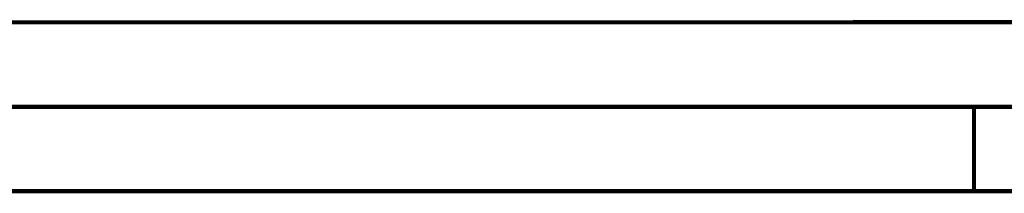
# Model space of a CAD drawing. Extents: x 0 to 420, y 0 to 297.
# Tile 20 of 116: x 153 to 212, y 0 to 10. Entities that reach past the tile are written whole.
import ezdxf

# ---------------------------------------------------------------- set-up
doc = ezdxf.new("R2010")
doc.units = 0
doc.header["$LTSCALE"] = 23.1
doc.layers.get('0').update_dxf_attribs({"linetype": 'CONTINUOUS'})

msp = doc.modelspace()

# ---------------------------------------------------------------- linework, layer by layer
at = {"color": 7, "linetype": 'CONTINUOUS'}
msp.add_line((409.86, 10.074), (25.007, 10.013), dxfattribs=at)
at = {"color": 7, "linetype": 'CONTINUOUS', "const_width": 0.25}
for points in [[(409.831, 10.048), (25, 10)], [(20, 5), (415, 5)], [(210, 0), (210, 5)], [(420, 0), (0, 0)]]:
    msp.add_lwpolyline(points, dxfattribs=at)

doc.saveas('drawing.dxf')
